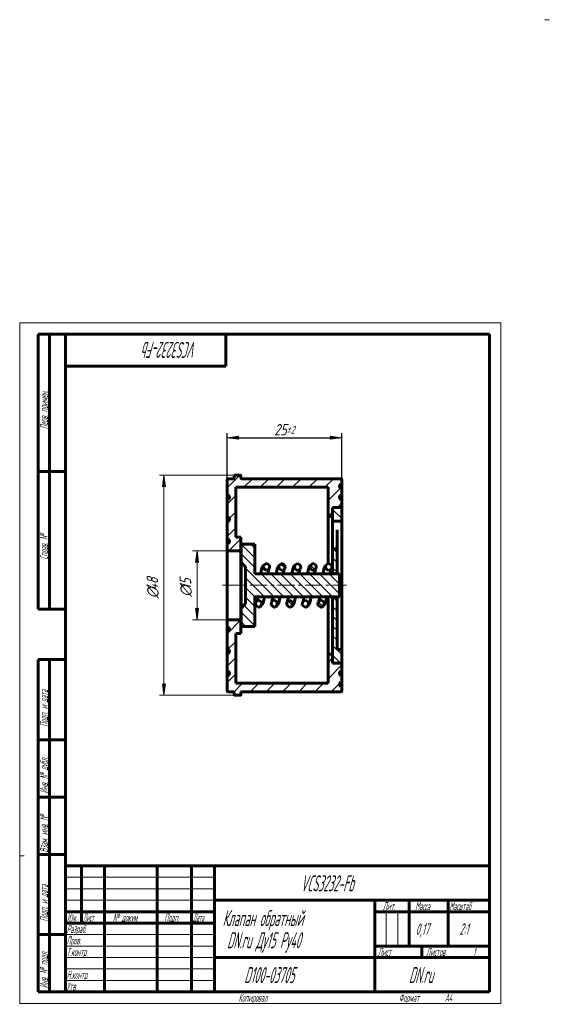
# Model space of a CAD drawing. Header units: millimetres. Extents: x 0 to 231, y 0 to 429.
import ezdxf

# ---------------------------------------------------------------- set-up
doc = ezdxf.new("R2010")
doc.units = ezdxf.units.MM
for name, pattern in [('K5LT_AXLED', [12, 7.5, -1.5, 1.5, -1.5]), ('K5LT_BASIC', [0]), ('K5LT_THIN', [0])]:
    doc.linetypes.add(name, pattern=pattern)
doc.layers.add('Системный слой', color=7, linetype='Continuous')
doc.layers.add('Системный слой (1)', color=7, linetype='Continuous', true_color=0x6c6c6c)
doc.styles.add('KDIMTEXTSTYLE', font='GOST_AU.SHX', dxfattribs={"width": 0.96, "oblique": 15, "height": 5})
doc.styles.add('KTEXTSTYLE', font='GOST_AU.SHX', dxfattribs={"width": 0.56, "height": 5})
doc.dimstyles.new('KDIMSTYLE (2.00)', dxfattribs={"dimtxt": 5, "dimasz": 1, "dimexe": 2, "dimexo": 0, "dimgap": 1, "dimtad": 1, "dimlfac": 0.5, "dimtxsty": 'KDIMTEXTSTYLE', "dimsah": 1, "dimcen": 0, "dimdle": 1, "dimadec": 0, "dimazin": 0, "dimtfac": 0.667, "dimtmove": 0, "dimatfit": 3, "dimfxl": 1, "dimtvp": 1, "dimtolj": 1, "dimtzin": 0, "dimarcsym": 0})

# ---------------------------------------------------------------- blocks, each defined once
blk = doc.blocks.new('U0')
at = {"layer": 'Системный слой (1)', "color": 143, "linetype": 'K5LT_BASIC', "lineweight": 60, "true_color": 0x33acca}
for p, q in [((123.44, 175.26), (123.33, 173.76)), ((123.33, 173.76), (124.57, 172.91)), ((124.69, 175.91), (123.44, 175.26)), ((124.57, 172.91), (124.69, 172.91)), ((124.76, 175.91), (124.69, 175.91)), ((124.69, 172.91), (125.96, 173.6)), ((126.03, 175.1), (124.76, 175.91)), ((125.96, 173.6), (126.03, 175.1))]:
    blk.add_line(p, q, dxfattribs=at)
blk = doc.blocks.new('U1')
at = {"layer": 'Системный слой (1)', "color": 143, "linetype": 'K5LT_BASIC', "lineweight": 60, "true_color": 0x33acca}
for p, q in [((119.93, 191.06), (121.17, 191.91)), ((120.04, 189.56), (119.93, 191.06)), ((121.29, 188.91), (120.04, 189.56)), ((121.17, 191.91), (121.29, 191.91)), ((121.29, 191.91), (122.56, 191.22)), ((122.63, 189.72), (121.36, 188.91)), ((122.56, 191.22), (122.63, 189.72)), ((121.36, 188.91), (121.29, 188.91))]:
    blk.add_line(p, q, dxfattribs=at)
blk = doc.blocks.new('U2')
at = {"layer": 'Системный слой (1)', "color": 143, "linetype": 'K5LT_BASIC', "lineweight": 60, "true_color": 0x33acca}
for p, q in [((103.04, 175.26), (102.93, 173.76)), ((102.93, 173.76), (104.17, 172.91)), ((104.29, 175.91), (103.04, 175.26)), ((104.17, 172.91), (104.29, 172.91)), ((104.36, 175.91), (104.29, 175.91)), ((104.29, 172.91), (105.56, 173.6)), ((105.63, 175.1), (104.36, 175.91)), ((105.56, 173.6), (105.63, 175.1))]:
    blk.add_line(p, q, dxfattribs=at)
blk = doc.blocks.new('U3')
at = {"layer": 'Системный слой (1)', "color": 143, "linetype": 'K5LT_BASIC', "lineweight": 60, "true_color": 0x33acca}
for p, q in [((109.84, 175.26), (109.73, 173.76)), ((109.73, 173.76), (110.97, 172.91)), ((111.09, 175.91), (109.84, 175.26)), ((110.97, 172.91), (111.09, 172.91)), ((111.16, 175.91), (111.09, 175.91)), ((111.09, 172.91), (112.36, 173.6)), ((112.43, 175.1), (111.16, 175.91)), ((112.36, 173.6), (112.43, 175.1))]:
    blk.add_line(p, q, dxfattribs=at)
blk = doc.blocks.new('U4')
at = {"layer": 'Системный слой (1)', "color": 143, "linetype": 'K5LT_BASIC', "lineweight": 60, "true_color": 0x33acca}
for p, q in [((106.33, 191.06), (107.57, 191.91)), ((106.44, 189.56), (106.33, 191.06)), ((107.69, 188.91), (106.44, 189.56)), ((107.57, 191.91), (107.69, 191.91)), ((107.69, 191.91), (108.96, 191.22)), ((109.03, 189.72), (107.76, 188.91)), ((108.96, 191.22), (109.03, 189.72)), ((107.76, 188.91), (107.69, 188.91))]:
    blk.add_line(p, q, dxfattribs=at)
blk = doc.blocks.new('U5')
at = {"layer": 'Системный слой (1)', "color": 143, "linetype": 'K5LT_BASIC', "lineweight": 60, "true_color": 0x33acca}
for p, q in [((130.24, 175.26), (130.13, 173.76)), ((130.13, 173.76), (131.37, 172.91)), ((131.49, 175.91), (130.24, 175.26)), ((131.37, 172.91), (131.49, 172.91)), ((131.56, 175.91), (131.49, 175.91)), ((131.49, 172.91), (132.76, 173.6)), ((132.83, 175.1), (131.56, 175.91)), ((132.76, 173.6), (132.83, 175.1))]:
    blk.add_line(p, q, dxfattribs=at)
blk = doc.blocks.new('U6')
at = {"layer": 'Системный слой (1)', "color": 143, "linetype": 'K5LT_BASIC', "lineweight": 60, "true_color": 0x33acca}
for p, q in [((113.13, 191.06), (114.37, 191.91)), ((113.24, 189.56), (113.13, 191.06)), ((114.49, 188.91), (113.24, 189.56)), ((114.37, 191.91), (114.49, 191.91)), ((114.49, 191.91), (115.76, 191.22)), ((115.83, 189.72), (114.56, 188.91)), ((115.76, 191.22), (115.83, 189.72)), ((114.56, 188.91), (114.49, 188.91))]:
    blk.add_line(p, q, dxfattribs=at)
blk = doc.blocks.new('U7')
at = {"layer": 'Системный слой (1)', "color": 143, "linetype": 'K5LT_BASIC', "lineweight": 60, "true_color": 0x33acca}
for p, q in [((133.53, 191.06), (134.77, 191.91)), ((133.64, 189.56), (133.53, 191.06)), ((134.89, 188.91), (133.64, 189.56)), ((134.77, 191.91), (134.89, 191.91)), ((134.89, 191.91), (136.16, 191.22)), ((136.23, 189.72), (134.96, 188.91)), ((136.16, 191.22), (136.23, 189.72)), ((134.96, 188.91), (134.89, 188.91))]:
    blk.add_line(p, q, dxfattribs=at)
blk = doc.blocks.new('U8')
at = {"layer": 'Системный слой (1)', "color": 143, "linetype": 'K5LT_BASIC', "lineweight": 60, "true_color": 0x33acca}
for p, q in [((126.73, 191.06), (127.97, 191.91)), ((126.84, 189.56), (126.73, 191.06)), ((128.09, 188.91), (126.84, 189.56)), ((127.97, 191.91), (128.09, 191.91)), ((128.09, 191.91), (129.36, 191.22)), ((129.43, 189.72), (128.16, 188.91)), ((129.36, 191.22), (129.43, 189.72)), ((128.16, 188.91), (128.09, 188.91))]:
    blk.add_line(p, q, dxfattribs=at)
blk = doc.blocks.new('U9')
at = {"layer": 'Системный слой (1)', "color": 143, "linetype": 'K5LT_BASIC', "lineweight": 60, "true_color": 0x33acca}
for p, q in [((116.64, 175.26), (116.53, 173.76)), ((116.53, 173.76), (117.77, 172.91)), ((117.89, 175.91), (116.64, 175.26)), ((117.77, 172.91), (117.89, 172.91)), ((117.96, 175.91), (117.89, 175.91)), ((117.89, 172.91), (119.16, 173.6)), ((119.23, 175.1), (117.96, 175.91)), ((119.16, 173.6), (119.23, 175.1))]:
    blk.add_line(p, q, dxfattribs=at)
blk = doc.blocks.new('U10')
at = {"layer": 'Системный слой (1)', "color": 143, "linetype": 'K5LT_BASIC', "lineweight": 60, "true_color": 0x33acca}
for p, q in [((136.57, 187.41), (136.57, 212.41)), ((136.57, 152.41), (136.57, 177.41))]:
    blk.add_line(p, q, dxfattribs=at)
blk = doc.blocks.new('U11')
at = {"layer": 'Системный слой (1)', "color": 143, "linetype": 'K5LT_BASIC', "lineweight": 60, "true_color": 0x33acca}
for p, q in [((140.57, 216.39), (140.57, 216.41)), ((140.57, 148.41), (140.57, 148.43))]:
    blk.add_line(p, q, dxfattribs=at)
blk = doc.blocks.new('U12')
at = {"layer": 'Системный слой (1)', "color": 143, "linetype": 'K5LT_BASIC', "lineweight": 60, "true_color": 0x33acca}
for p, q in [((134.57, 191.88), (134.57, 212.41)), ((134.57, 152.41), (134.57, 177.41))]:
    blk.add_line(p, q, dxfattribs=at)
blk = doc.blocks.new('U13')
at = {"layer": 'Системный слой (1)', "color": 143, "linetype": 'K5LT_BASIC', "lineweight": 60, "true_color": 0x33acca}
for p, q in [((138.57, 187.41), (138.57, 187.61)), ((138.57, 177.21), (138.57, 177.41))]:
    blk.add_line(p, q, dxfattribs=at)
blk = doc.blocks.new('U14')
at = {"layer": 'Системный слой (1)', "color": 143, "linetype": 'K5LT_BASIC', "lineweight": 60, "true_color": 0x33acca}
for p, q in [((136.59, 187.41), (136.59, 187.61)), ((136.59, 177.21), (136.59, 177.41))]:
    blk.add_line(p, q, dxfattribs=at)
blk = doc.blocks.new('U15')
at = {"layer": 'Системный слой (1)', "color": 143, "linetype": 'K5LT_BASIC', "lineweight": 60, "true_color": 0x33acca}
for p, q in [((122.26, 189.26), (122.14, 188.82)), ((121.99, 188.19), (121.84, 187.41)), ((122.14, 188.82), (121.99, 188.19)), ((120.38, 177.41), (119.98, 175.4)), ((117.92, 172.91), (117.89, 172.91)), ((117.95, 172.91), (117.92, 172.91)), ((117.96, 172.91), (117.95, 172.91)), ((117.97, 172.91), (117.96, 172.91)), ((117.96, 172.91), (117.96, 172.91)), ((118.03, 172.92), (117.97, 172.91)), ((118.1, 172.92), (118.03, 172.92)), ((118.13, 172.93), (118.1, 172.92)), ((118.15, 172.93), (118.13, 172.93)), ((118.16, 172.93), (118.15, 172.93)), ((118.15, 172.93), (118.15, 172.93)), ((118.22, 172.94), (118.16, 172.93)), ((118.29, 172.96), (118.22, 172.94)), ((118.32, 172.97), (118.29, 172.96)), ((118.34, 172.97), (118.32, 172.97)), ((118.35, 172.98), (118.34, 172.97)), ((118.34, 172.97), (118.34, 172.97)), ((118.71, 173.13), (118.35, 172.98)), ((118.89, 173.24), (118.71, 173.13)), ((119.49, 173.96), (118.89, 173.24)), ((119.98, 175.4), (119.49, 173.96))]:
    blk.add_line(p, q, dxfattribs=at)
blk = doc.blocks.new('U16')
at = {"layer": 'Системный слой (1)', "color": 143, "linetype": 'K5LT_BASIC', "lineweight": 60, "true_color": 0x33acca}
for p, q in [((129.06, 189.26), (128.94, 188.82)), ((128.79, 188.19), (128.64, 187.41)), ((128.94, 188.82), (128.79, 188.19)), ((127.18, 177.41), (126.78, 175.4)), ((124.72, 172.91), (124.69, 172.91)), ((124.75, 172.91), (124.72, 172.91)), ((124.76, 172.91), (124.75, 172.91)), ((124.77, 172.91), (124.76, 172.91)), ((124.76, 172.91), (124.76, 172.91)), ((124.83, 172.92), (124.77, 172.91)), ((124.9, 172.92), (124.83, 172.92)), ((124.93, 172.93), (124.9, 172.92)), ((124.95, 172.93), (124.93, 172.93)), ((124.96, 172.93), (124.95, 172.93)), ((124.95, 172.93), (124.95, 172.93)), ((125.02, 172.94), (124.96, 172.93)), ((125.09, 172.96), (125.02, 172.94)), ((125.12, 172.97), (125.09, 172.96)), ((125.14, 172.97), (125.12, 172.97)), ((125.15, 172.98), (125.14, 172.97)), ((125.14, 172.97), (125.14, 172.97)), ((125.51, 173.13), (125.15, 172.98)), ((125.69, 173.24), (125.51, 173.13)), ((126.29, 173.96), (125.69, 173.24)), ((126.78, 175.4), (126.29, 173.96))]:
    blk.add_line(p, q, dxfattribs=at)
blk = doc.blocks.new('U17')
at = {"layer": 'Системный слой (1)', "color": 143, "linetype": 'K5LT_BASIC', "lineweight": 60, "true_color": 0x33acca}
for p, q in [((112, 187.41), (112.4, 189.42)), ((112.4, 189.42), (112.89, 190.86)), ((112.89, 190.86), (114.49, 191.91)), ((110.24, 176), (110.39, 176.63)), ((110.39, 176.63), (110.54, 177.41)), ((110.11, 175.56), (110.24, 176))]:
    blk.add_line(p, q, dxfattribs=at)
blk = doc.blocks.new('U18')
at = {"layer": 'Системный слой (1)', "color": 143, "linetype": 'K5LT_BASIC', "lineweight": 60, "true_color": 0x33acca}
for p, q in [((108.66, 189.26), (108.54, 188.82)), ((108.39, 188.19), (108.24, 187.41)), ((108.54, 188.82), (108.39, 188.19)), ((106.78, 177.41), (106.38, 175.4)), ((104.32, 172.91), (104.29, 172.91)), ((104.35, 172.91), (104.32, 172.91)), ((104.36, 172.91), (104.35, 172.91)), ((104.37, 172.91), (104.36, 172.91)), ((104.36, 172.91), (104.36, 172.91)), ((104.43, 172.92), (104.37, 172.91)), ((104.5, 172.92), (104.43, 172.92)), ((104.53, 172.93), (104.5, 172.92)), ((104.55, 172.93), (104.53, 172.93)), ((104.56, 172.93), (104.55, 172.93)), ((104.55, 172.93), (104.55, 172.93)), ((104.62, 172.94), (104.56, 172.93)), ((104.69, 172.96), (104.62, 172.94)), ((104.72, 172.97), (104.69, 172.96)), ((104.74, 172.97), (104.72, 172.97)), ((104.75, 172.98), (104.74, 172.97)), ((104.74, 172.97), (104.74, 172.97)), ((105.11, 173.13), (104.75, 172.98)), ((105.29, 173.24), (105.11, 173.13)), ((105.89, 173.96), (105.29, 173.24)), ((106.38, 175.4), (105.89, 173.96))]:
    blk.add_line(p, q, dxfattribs=at)
blk = doc.blocks.new('U19')
at = {"layer": 'Системный слой (1)', "color": 143, "linetype": 'K5LT_BASIC', "lineweight": 60, "true_color": 0x33acca}
for p, q in [((132.4, 187.41), (132.8, 189.42)), ((132.8, 189.42), (133.29, 190.86)), ((133.29, 190.86), (134.56, 191.88)), ((134.56, 191.88), (134.89, 191.91)), ((130.64, 176), (130.79, 176.63)), ((130.79, 176.63), (130.94, 177.41)), ((130.51, 175.56), (130.64, 176))]:
    blk.add_line(p, q, dxfattribs=at)
blk = doc.blocks.new('U20')
at = {"layer": 'Системный слой (1)', "color": 143, "linetype": 'K5LT_BASIC', "lineweight": 60, "true_color": 0x33acca}
for p, q in [((125.6, 187.41), (126, 189.42)), ((126, 189.42), (126.49, 190.86)), ((126.49, 190.86), (128.09, 191.91)), ((123.84, 176), (123.99, 176.63)), ((123.99, 176.63), (124.14, 177.41)), ((123.71, 175.56), (123.84, 176))]:
    blk.add_line(p, q, dxfattribs=at)
blk = doc.blocks.new('U21')
at = {"layer": 'Системный слой (1)', "color": 143, "linetype": 'K5LT_BASIC', "lineweight": 60, "true_color": 0x33acca}
for p, q in [((115.46, 189.26), (115.34, 188.82)), ((115.19, 188.19), (115.04, 187.41)), ((115.34, 188.82), (115.19, 188.19)), ((113.58, 177.41), (113.18, 175.4)), ((111.12, 172.91), (111.09, 172.91)), ((111.15, 172.91), (111.12, 172.91)), ((111.16, 172.91), (111.15, 172.91)), ((111.17, 172.91), (111.16, 172.91)), ((111.16, 172.91), (111.16, 172.91)), ((111.23, 172.92), (111.17, 172.91)), ((111.3, 172.92), (111.23, 172.92)), ((111.33, 172.93), (111.3, 172.92)), ((111.35, 172.93), (111.33, 172.93)), ((111.36, 172.93), (111.35, 172.93)), ((111.35, 172.93), (111.35, 172.93)), ((111.42, 172.94), (111.36, 172.93)), ((111.49, 172.96), (111.42, 172.94)), ((111.52, 172.97), (111.49, 172.96)), ((111.54, 172.97), (111.52, 172.97)), ((111.55, 172.98), (111.54, 172.97)), ((111.54, 172.97), (111.54, 172.97)), ((111.91, 173.13), (111.55, 172.98)), ((112.09, 173.24), (111.91, 173.13)), ((112.69, 173.96), (112.09, 173.24)), ((113.18, 175.4), (112.69, 173.96))]:
    blk.add_line(p, q, dxfattribs=at)
blk = doc.blocks.new('U22')
at = {"layer": 'Системный слой (1)', "color": 143, "linetype": 'K5LT_BASIC', "lineweight": 60, "true_color": 0x33acca}
for p, q in [((118.8, 187.41), (119.2, 189.42)), ((119.2, 189.42), (119.69, 190.86)), ((119.69, 190.86), (121.29, 191.91)), ((117.04, 176), (117.19, 176.63)), ((117.19, 176.63), (117.34, 177.41)), ((116.91, 175.56), (117.04, 176))]:
    blk.add_line(p, q, dxfattribs=at)
blk = doc.blocks.new('U23')
at = {"layer": 'Системный слой (1)', "color": 143, "linetype": 'K5LT_BASIC', "lineweight": 60, "true_color": 0x33acca}
for p, q in [((105.2, 187.41), (105.6, 189.42)), ((105.6, 189.42), (106.09, 190.86)), ((106.09, 190.86), (107.69, 191.91)), ((103.44, 176), (103.59, 176.63)), ((103.59, 176.63), (103.74, 177.41)), ((103.31, 175.56), (103.44, 176))]:
    blk.add_line(p, q, dxfattribs=at)
blk = doc.blocks.new('U24')
at = {"layer": 'Системный слой (1)', "color": 143, "linetype": 'K5LT_BASIC', "lineweight": 60, "true_color": 0x33acca}
for p, q in [((135.86, 189.26), (135.74, 188.82)), ((135.59, 188.19), (135.44, 187.41)), ((135.74, 188.82), (135.59, 188.19)), ((133.98, 177.41), (133.58, 175.4)), ((131.52, 172.91), (131.49, 172.91)), ((131.55, 172.91), (131.52, 172.91)), ((131.56, 172.91), (131.55, 172.91)), ((131.57, 172.91), (131.56, 172.91)), ((131.56, 172.91), (131.56, 172.91)), ((131.63, 172.92), (131.57, 172.91)), ((131.7, 172.92), (131.63, 172.92)), ((131.73, 172.93), (131.7, 172.92)), ((131.75, 172.93), (131.73, 172.93)), ((131.76, 172.93), (131.75, 172.93)), ((131.75, 172.93), (131.75, 172.93)), ((131.82, 172.94), (131.76, 172.93)), ((131.89, 172.96), (131.82, 172.94)), ((131.92, 172.97), (131.89, 172.96)), ((131.94, 172.97), (131.92, 172.97)), ((131.95, 172.98), (131.94, 172.97)), ((131.94, 172.97), (131.94, 172.97)), ((132.31, 173.13), (131.95, 172.98)), ((132.49, 173.24), (132.31, 173.13)), ((133.09, 173.96), (132.49, 173.24)), ((133.58, 175.4), (133.09, 173.96))]:
    blk.add_line(p, q, dxfattribs=at)
blk = doc.blocks.new('U25')
at = {"layer": 'Системный слой (1)', "color": 143, "linetype": 'K5LT_BASIC', "lineweight": 60, "true_color": 0x33acca}
for p, q in [((90.57, 200.61), (90.57, 202.61)), ((90.57, 162.21), (90.57, 164.21))]:
    blk.add_line(p, q, dxfattribs=at)
blk = doc.blocks.new('U26')
at = {"layer": 'Системный слой (1)', "color": 143, "linetype": 'K5LT_BASIC', "lineweight": 60, "true_color": 0x33acca}
for p, q in [((140.57, 224.61), (140.57, 226.61)), ((140.57, 138.21), (140.57, 140.21))]:
    blk.add_line(p, q, dxfattribs=at)
blk = doc.blocks.new('U27')
at = {"layer": 'Системный слой (1)', "color": 143, "linetype": 'K5LT_BASIC', "lineweight": 60, "true_color": 0x33acca}
for p, q in [((140.57, 219.81), (140.57, 221.81)), ((140.57, 143.01), (140.57, 145.01))]:
    blk.add_line(p, q, dxfattribs=at)
blk = doc.blocks.new('U28')
at = {"layer": 'Системный слой (1)', "color": 143, "linetype": 'K5LT_BASIC', "lineweight": 60, "true_color": 0x33acca}
for p, q in [((90.57, 219.81), (90.57, 221.81)), ((90.57, 143.01), (90.57, 145.01))]:
    blk.add_line(p, q, dxfattribs=at)
blk = doc.blocks.new('U29')
at = {"layer": 'Системный слой (1)', "color": 143, "linetype": 'K5LT_BASIC', "lineweight": 60, "true_color": 0x33acca}
for p, q in [((90.57, 210.21), (90.57, 212.21)), ((90.57, 152.61), (90.57, 154.61))]:
    blk.add_line(p, q, dxfattribs=at)
blk = doc.blocks.new('KDIMARROW_01')
at = {"layer": 'Системный слой'}
blk.add_hatch(color=0, dxfattribs=at).paths.add_polyline_path([(0, 0), (-5, 0.66), (-4.5, 0), (-5, -0.66)])
at = {"layer": 'Системный слой', "color": 0, "linetype": 'K5LT_THIN', "lineweight": 18}
for p, q in [((-4.5, 0), (-5, 0.66)), ((-5, 0.66), (0, 0)), ((0, 0), (-5, -0.66)), ((-5, -0.66), (-4.5, 0))]:
    blk.add_line(p, q, dxfattribs=at)
at = {"layer": 'Системный слой (1)', "color": 0, "linetype": 'K5LT_THIN', "lineweight": 18}
blk.add_line((90.57, 182.41), (88.57, 182.41), dxfattribs=at)
blk = doc.blocks.new('D0')
at = {"layer": 'Defpoints', "color": 0}
for p in [(140.57, 246.79), (140.57, 210.39), (90.57, 197.41)]:
    blk.add_point(p, dxfattribs=at)
at = {"layer": 'Системный слой (1)', "color": 0, "lineweight": -2}
for p, q in [((90.57, 197.41), (90.57, 248.79)), ((91.57, 246.79), (139.57, 246.79)), ((140.57, 210.39), (140.57, 248.79))]:
    blk.add_line(p, q, dxfattribs=at)
blk.add_blockref('KDIMARROW_01', (140.57, 246.79), dxfattribs=at)
at = {"layer": 'Системный слой (1)', "color": 0, "lineweight": -2, "rotation": 180}
blk.add_blockref('KDIMARROW_01', (90.57, 246.79), dxfattribs=at)
at = {"layer": 'Системный слой (1)', "color": 7, "insert": (115.57, 250.29), "char_height": 5, "attachment_point": 5, "style": 'KDIMTEXTSTYLE'}
blk.add_mtext('\\A1;\\H5.0;\\W0.960;\\Q15;25{\\H3.335000;%%p2}', dxfattribs=at)
blk = doc.blocks.new('D1')
at = {"layer": 'Системный слой (1)'}
for points in [[(63.62, 225.41), (62.97, 230.41), (62.31, 225.41), (62.97, 225.91)], [(62.97, 134.41), (63.62, 139.41), (62.97, 138.91), (62.31, 139.41)]]:
    blk.add_hatch(color=7, dxfattribs=at).paths.add_polyline_path(points)
at = {"layer": 'Системный слой (1)', "color": 7, "linetype": 'K5LT_THIN', "lineweight": 18, "true_color": 0xffffff}
for p, q in [((95.07, 230.41), (60.97, 230.41)), ((62.31, 225.41), (62.97, 230.41)), ((62.97, 230.41), (63.62, 225.41)), ((62.97, 225.91), (62.31, 225.41)), ((63.62, 225.41), (62.97, 225.91)), ((62.97, 134.41), (62.31, 139.41)), ((62.31, 139.41), (62.97, 138.91)), ((62.97, 138.91), (63.62, 139.41)), ((63.62, 139.41), (62.97, 134.41)), ((95.07, 134.41), (60.97, 134.41))]:
    blk.add_line(p, q, dxfattribs=at)
blk.add_wipeout([(61.97, 176.74), (54.58, 176.74), (54.58, 187.63), (61.97, 187.63)]).dxf.layer = 'Системный слой (1)'
blk.add_line((62.97, 230.41), (62.97, 134.41), dxfattribs=at)
at = {"layer": 'Системный слой (1)', "color": 7, "char_height": 5, "attachment_point": 1, "rotation": 90, "style": 'KTEXTSTYLE'}
for s, insert in [('\\H5.0;\\W1.000;\\Q15;\\Q15;\\W0.960;48', (55.38, 180.04)), ('\\H5.0;\\W1.000;\\Q15;\\Q15;\\W0.960;∅', (55.38, 176.74))]:
    blk.add_mtext(s, dxfattribs=dict(at, insert=insert))
blk = doc.blocks.new('D2')
at = {"layer": 'Системный слой (1)'}
for points in [[(78.09, 192.41), (77.43, 197.41), (76.77, 192.41), (77.43, 192.91)], [(77.43, 167.41), (78.09, 172.41), (77.43, 171.91), (76.77, 172.41)]]:
    blk.add_hatch(color=7, dxfattribs=at).paths.add_polyline_path(points)
at = {"layer": 'Системный слой (1)', "color": 7, "linetype": 'K5LT_THIN', "lineweight": 18, "true_color": 0xffffff}
for p, q in [((90.57, 197.41), (75.43, 197.41)), ((76.77, 192.41), (77.43, 197.41)), ((77.43, 197.41), (78.09, 192.41)), ((77.43, 192.91), (76.77, 192.41)), ((78.09, 192.41), (77.43, 192.91)), ((77.43, 167.41), (76.77, 172.41)), ((76.77, 172.41), (77.43, 171.91)), ((77.43, 171.91), (78.09, 172.41)), ((78.09, 172.41), (77.43, 167.41)), ((90.57, 167.41), (75.43, 167.41))]:
    blk.add_line(p, q, dxfattribs=at)
blk.add_wipeout([(76.43, 177.4), (69.05, 177.4), (69.05, 187.02), (76.43, 187.02)]).dxf.layer = 'Системный слой (1)'
blk.add_line((77.43, 197.41), (77.43, 167.41), dxfattribs=at)
at = {"layer": 'Системный слой (1)', "color": 7, "char_height": 5, "attachment_point": 1, "rotation": 90, "style": 'KTEXTSTYLE'}
for s, insert in [('\\H5.0;\\W1.000;\\Q15;\\Q15;\\W0.960;15', (69.84, 180.71)), ('\\H5.0;\\W1.000;\\Q15;\\Q15;\\W0.960;∅', (69.84, 177.4))]:
    blk.add_mtext(s, dxfattribs=dict(at, insert=insert))
blk = doc.blocks.new('U30')
at = {"color": 7, "linetype": 'K5LT_THIN', "lineweight": 18, "true_color": 0xffffff}
for p, q in [((0, 0), (0, 297)), ((0, 297), (210, 297)), ((210, 297), (210, 0)), ((20, 55), (85, 55)), ((20, 50), (85, 50)), ((20, 45), (85, 45)), ((159.96, 25), (159.96, 40)), ((164.98, 25), (164.98, 40)), ((20, 30), (85, 30)), ((20, 25), (85, 25)), ((20, 20), (85, 20)), ((20, 15), (85, 15)), ((20, 10), (85, 10)), ((210, 0), (0, 0))]:
    blk.add_line(p, q, dxfattribs=at)
at = {"color": 143, "linetype": 'K5LT_BASIC', "lineweight": 60, "true_color": 0x33acca}
for p, q in [((8, 172), (8, 292)), ((20, 292), (8, 292)), ((13, 172), (13, 292)), ((20, 5), (20, 292)), ((20, 292), (205, 292)), ((90, 292), (90, 278)), ((205, 292), (205, 5)), ((90, 278), (20, 278)), ((20, 232), (8, 232)), ((20, 172), (8, 172)), ((8, 5), (8, 150)), ((20, 150), (8, 150)), ((13, 5), (13, 150)), ((20, 115), (8, 115)), ((20, 90), (8, 90)), ((20, 65), (8, 65)), ((20, 60), (205, 60)), ((20, 5), (20, 60)), ((27, 35), (27, 60)), ((37, 5), (37, 60)), ((60, 5), (60, 60)), ((75, 5), (75, 60)), ((85, 5), (85, 60)), ((85, 45), (205, 45)), ((155, 5), (155, 45)), ((170, 25), (170, 45)), ((187, 25), (187, 45)), ((20, 40), (85, 40)), ((155, 40), (170, 40)), ((170, 40), (205, 40)), ((20, 35), (85, 35)), ((20, 30), (8, 30)), ((155, 25), (205, 25)), ((175.57, 20), (175.57, 25)), ((85, 20), (155, 20)), ((155, 20), (205, 20)), ((20, 5), (8, 5)), ((205, 5), (20, 5))]:
    blk.add_line(p, q, dxfattribs=at)
at = {"color": 7, "attachment_point": 1, "style": 'KTEXTSTYLE'}
for s, insert, char_height, rotation in [('\\H5.0;\\W1.000;\\Q15;\\Q15;\\W0.560;\\H7.00;VCS3232-Fb', (77.39, 281.64), 7, 180), ('\\H5.0;\\W1.000;\\Q15;\\Q15;\\W0.560;\\H3.50;Перв. примен.', (8.82, 250.52), 3.5, 90), ('\\H5.0;\\W1.000;\\Q15;\\Q15;\\W0.560;\\H3.50;Справ. №', (8.82, 193.63), 3.5, 90), ('\\H5.0;\\W1.000;\\Q15;\\Q15;\\W0.560;\\H3.50;Подп. и дата', (8.82, 120.66), 3.5, 90), ('\\H5.0;\\W1.000;\\Q15;\\Q15;\\W0.560;\\H3.50;Инв. № дубл.', (8.82, 91.57), 3.5, 90), ('\\H5.0;\\W1.000;\\Q15;\\Q15;\\W0.560;\\H3.50;Взам. инв. №', (8.82, 65.8), 3.5, 90), ('\\H5.0;\\W1.000;\\Q15;\\Q15;\\W0.560;\\H3.50;Подп. и дата', (8.82, 35.66), 3.5, 90), ('\\H5.0;\\W1.000;\\Q15;\\Q15;\\W0.560;\\H3.50;Инв. № подл.', (8.82, 6.57), 3.5, 90)]:
    blk.add_mtext(s, dxfattribs=dict(at, insert=insert, char_height=char_height, rotation=rotation))
for s, insert, char_height in [('\\H5.0;\\W1.000;\\Q15;\\Q15;\\W0.560;\\H7.00;VCS3232-Fb', (122.61, 55.86), 7), ('\\H5.0;\\W1.000;\\Q15;\\Q15;\\W0.560;\\H3.50;Лит.', (158.47, 44.18), 3.5), ('\\H5.0;\\W1.000;\\Q15;\\Q15;\\W0.560;\\H3.50;Масса', (172.58, 44.18), 3.5), ('\\H5.0;\\W1.000;\\Q15;\\Q15;\\W0.540;\\H3.50;Масштаб', (187.52, 44.18), 3.5), ('\\H5.0;\\W1.000;\\Q15;\\Q15;\\W0.458;\\H3.50;Изм.', (20.62, 39.18), 3.5), ('\\H5.0;\\W1.000;\\Q15;\\Q15;\\W0.467;\\H3.50;Лист', (27.61, 39.18), 3.5), ('\\H5.0;\\W1.000;\\Q15;\\Q15;\\W0.560;\\H3.50;№ докум.', (40.63, 39.18), 3.5), ('\\H5.0;\\W1.000;\\Q15;\\Q15;\\W0.560;\\H3.50;Подп.', (63.1, 39.18), 3.5), ('\\H5.0;\\W1.000;\\Q15;\\Q15;\\W0.467;\\H3.50;Дата', (75.61, 39.18), 3.5), ('\\H5.0;\\W1.000;\\Q15;\\Q15;\\W0.560;\\H7.00;Клапан обратный', (88.54, 40.69), 7), ('\\H5.0;\\W1.000;\\Q15;\\Q15;\\W0.560;\\H3.50;Разраб.', (20.5, 34.18), 3.5), ('\\H5.0;\\W1.000;\\Q15;\\Q15;\\W0.560;0,17', (172.83, 34.9), 5), ('\\H5.0;\\W1.000;\\Q15;\\Q15;\\W0.560;{\\c16737820;2:1}', (191.92, 34.9), 5), ('\\H5.0;\\W1.000;\\Q15;\\Q15;\\W0.560;\\H7.00;DN.ru Ду15 Ру40', (90.48, 31.02), 7), ('\\H5.0;\\W1.000;\\Q15;\\Q15;\\W0.560;\\H3.50;Пров.', (20.5, 29.18), 3.5), ('\\H5.0;\\W1.000;\\Q15;\\Q15;\\W0.560;\\H3.50;Т.контр.', (20.5, 24.18), 3.5), ('\\H5.0;\\W1.000;\\Q15;\\Q15;\\W0.560;\\H3.50;Лист', (156.32, 24.18), 3.5), ('\\H5.0;\\W1.000;\\Q15;\\Q15;\\W0.560;\\H3.50;Листов', (177.36, 24.18), 3.5), ('\\H5.0;\\W1.000;\\Q15;\\Q15;\\W0.560;\\H3.50;1', (197.91, 24.18), 3.5), ('\\H5.0;\\W1.000;\\Q15;\\Q15;\\W0.560;\\H3.50;Н.контр.', (20.5, 14.18), 3.5), ('\\H5.0;\\W1.000;\\Q15;\\Q15;\\W0.560;\\H7.00;{\\c16737820;D100-03705}', (97.98, 15.86), 7), ('\\H5.0;\\W1.000;\\Q15;\\Q15;\\W0.560;\\H7.00;DN.ru', (169.84, 15.86), 7), ('\\H5.0;\\W1.000;\\Q15;\\Q15;\\W0.560;\\H3.50;Утв.', (20.5, 9.18), 3.5), ('\\H5.0;\\W1.000;\\Q15;\\Q15;\\W0.560;\\H3.50;Копировал', (95.5, 4.18), 3.5), ('\\H5.0;\\W1.000;\\Q15;\\Q15;\\W0.560;\\H3.50;Формат', (165.5, 4.18), 3.5), ('\\H5.0;\\W1.000;\\Q15;\\Q15;\\W0.560;\\H3.50;A4', (185.5, 4.18), 3.5)]:
    blk.add_mtext(s, dxfattribs=dict(at, insert=insert, char_height=char_height))

msp = doc.modelspace()

# ---------------------------------------------------------------- hatches: boundary and pattern name
at = {"layer": 'Системный слой (1)'}
h = msp.add_hatch(dxfattribs=at)
h.set_pattern_fill('', angle=45, style=0, pattern_type=0)
h.set_pattern_definition([(45, (0, 0), (-3.53553, 3.53553), [])])
h.paths.add_polyline_path([(140.169, 228.91), (96.969, 228.91), (96.686, 229.027), (96.569, 229.31), (96.569, 230.01), (96.452, 230.292), (96.169, 230.41), (93.969, 230.41), (93.686, 230.292), (93.569, 230.01), (93.569, 229.31), (93.452, 229.027), (93.169, 228.91), (90.969, 228.91), (90.686, 228.792), (90.569, 228.51), (90.569, 221.81), (91.276, 221.517), (91.569, 220.81), (91.276, 220.103), (90.569, 219.81), (90.569, 212.21), (91.276, 211.917), (91.569, 211.21), (91.276, 210.503), (90.569, 210.21), (90.569, 202.61), (91.276, 202.317), (91.569, 201.61), (91.276, 200.903), (90.569, 200.61), (90.569, 197.41), (96.569, 197.41), (96.569, 203.41), (94.319, 203.41), (94.319, 225.16), (134.569, 225.16), (134.569, 212.41), (136.569, 212.41), (136.569, 216.41), (140.569, 216.41), (140.569, 219.81), (139.862, 220.103), (139.569, 220.81), (139.862, 221.517), (140.569, 221.81), (140.569, 224.61), (139.862, 224.903), (139.569, 225.61), (139.862, 226.317), (140.569, 226.61), (140.569, 228.51), (140.452, 228.792)])
h.paths.add_polyline_path([(96.969, 135.91), (140.169, 135.91), (140.452, 136.027), (140.569, 136.31), (140.569, 138.21), (139.862, 138.503), (139.569, 139.21), (139.862, 139.917), (140.569, 140.21), (140.569, 143.01), (139.862, 143.303), (139.569, 144.01), (139.862, 144.717), (140.569, 145.01), (140.569, 148.41), (136.569, 148.41), (136.569, 152.41), (134.569, 152.41), (134.569, 139.66), (94.319, 139.66), (94.319, 161.41), (96.569, 161.41), (96.569, 167.41), (90.569, 167.41), (90.569, 164.21), (91.276, 163.917), (91.569, 163.21), (91.276, 162.503), (90.569, 162.21), (90.569, 154.61), (91.276, 154.317), (91.569, 153.61), (91.276, 152.903), (90.569, 152.61), (90.569, 145.01), (91.276, 144.717), (91.569, 144.01), (91.276, 143.303), (90.569, 143.01), (90.569, 136.31), (90.686, 136.027), (90.969, 135.91), (93.169, 135.91), (93.452, 135.792), (93.569, 135.51), (93.569, 134.81), (93.686, 134.527), (93.969, 134.41), (96.169, 134.41), (96.452, 134.527), (96.569, 134.81), (96.569, 135.51), (96.686, 135.792)])
h = msp.add_hatch(dxfattribs=at)
h.set_pattern_fill('', angle=-45, style=0, pattern_type=0)
h.set_pattern_definition([(-45, (0, 0), (2.12132, 2.12132), [])])
h.paths.add_polyline_path([(140.569, 154.43), (138.569, 154.43), (138.569, 177.21), (136.589, 177.21), (136.589, 148.43), (140.569, 148.43)])
h.paths.add_polyline_path([(136.589, 210.39), (140.569, 210.39), (140.569, 216.39), (136.589, 216.39)])
h.paths.add_polyline_path([(136.589, 198.39), (136.589, 187.61), (138.569, 187.61), (138.569, 198.39)])
h.paths.add_polyline_path([(134.889, 191.91), (133.58, 191.161), (133.579, 189.656), (134.889, 188.91), (136.199, 189.656), (136.198, 191.161)])
h.paths.add_polyline_path([(131.489, 172.91), (132.798, 173.658), (132.799, 175.163), (131.489, 175.91), (130.179, 175.163), (130.18, 173.658)])
h.paths.add_polyline_path([(128.089, 191.91), (126.78, 191.161), (126.779, 189.656), (128.089, 188.91), (129.399, 189.656), (129.398, 191.161)])
h.paths.add_polyline_path([(124.689, 172.91), (125.998, 173.658), (125.999, 175.163), (124.689, 175.91), (123.379, 175.163), (123.38, 173.658)])
h.paths.add_polyline_path([(121.289, 191.91), (119.98, 191.161), (119.979, 189.656), (121.289, 188.91), (122.599, 189.656), (122.598, 191.161)])
h.paths.add_polyline_path([(117.889, 172.91), (119.198, 173.658), (119.199, 175.163), (117.889, 175.91), (116.579, 175.163), (116.58, 173.658)])
h.paths.add_polyline_path([(114.489, 191.91), (113.18, 191.161), (113.179, 189.656), (114.489, 188.91), (115.799, 189.656), (115.798, 191.161)])
h.paths.add_polyline_path([(111.089, 172.91), (112.398, 173.658), (112.399, 175.163), (111.089, 175.91), (109.779, 175.163), (109.78, 173.658)])
h.paths.add_polyline_path([(107.689, 191.91), (106.38, 191.161), (106.379, 189.656), (107.689, 188.91), (108.999, 189.656), (108.998, 191.161)])
h.paths.add_polyline_path([(104.289, 172.91), (105.598, 173.658), (105.599, 175.163), (104.289, 175.91), (102.979, 175.163), (102.98, 173.658)])
h.paths.add_polyline_path([(102.589, 187.41), (102.589, 200.41), (96.589, 200.41), (96.589, 192.41), (98.589, 190.41), (98.589, 174.41), (96.589, 172.41), (96.589, 164.41), (102.589, 164.41), (102.589, 177.41), (139.569, 177.41), (139.569, 187.41)])

# ---------------------------------------------------------------- linework, layer by layer
at = {"layer": 'Системный слой (1)', "color": 143, "linetype": 'K5LT_BASIC', "lineweight": 60, "true_color": 0x33acca}
for p, q in [((90.569, 221.81), (90.569, 228.51)), ((90.969, 228.91), (93.169, 228.91)), ((93.569, 229.31), (93.569, 230.01)), ((93.969, 230.41), (96.169, 230.41)), ((96.569, 230.01), (96.569, 229.31)), ((96.969, 228.91), (140.169, 228.91)), ((140.569, 228.51), (140.569, 226.61)), ((134.569, 225.16), (94.319, 225.16)), ((94.319, 225.16), (94.319, 203.41)), ((134.569, 212.41), (134.569, 225.16)), ((140.569, 224.61), (140.569, 221.81)), ((90.569, 212.21), (90.569, 219.81)), ((140.569, 219.81), (140.569, 216.41)), ((136.569, 216.41), (136.569, 212.41)), ((140.569, 216.41), (136.569, 216.41)), ((136.589, 216.39), (140.569, 216.39)), ((136.589, 210.39), (136.589, 216.39)), ((140.569, 216.39), (140.569, 210.39)), ((136.569, 212.41), (134.569, 212.41)), ((90.569, 202.61), (90.569, 210.21)), ((140.569, 210.39), (136.589, 210.39)), ((136.589, 206.641), (136.589, 210.39)), ((136.589, 198.39), (136.589, 206.641)), ((138.569, 198.39), (138.569, 206.641)), ((140.569, 154.43), (140.569, 210.39)), ((94.319, 203.41), (96.569, 203.41)), ((96.569, 203.41), (96.569, 197.41)), ((90.569, 197.41), (90.569, 200.61)), ((96.589, 200.41), (102.589, 200.41)), ((96.589, 192.41), (96.589, 200.41)), ((102.589, 200.41), (102.589, 187.41)), ((136.589, 187.61), (136.589, 198.39)), ((136.589, 198.39), (138.569, 198.39)), ((138.569, 198.39), (138.569, 187.61)), ((96.569, 197.41), (90.569, 197.41)), ((90.569, 167.41), (90.569, 197.41)), ((96.569, 167.41), (96.569, 197.41)), ((98.589, 190.41), (96.589, 192.41)), ((96.589, 172.41), (96.589, 192.41)), ((98.589, 174.41), (98.589, 190.41)), ((102.589, 187.41), (139.569, 187.41)), ((107.689, 188.91), (107.689, 188.91)), ((114.489, 188.91), (114.489, 188.91)), ((121.289, 188.91), (121.289, 188.91)), ((128.089, 188.91), (128.089, 188.91)), ((134.889, 188.91), (134.889, 188.91)), ((138.569, 187.61), (136.589, 187.61)), ((139.569, 187.41), (139.569, 177.41)), ((102.589, 177.41), (139.569, 177.41)), ((102.589, 177.41), (102.589, 164.41)), ((138.569, 177.21), (136.589, 177.21)), ((136.589, 148.43), (136.589, 177.21)), ((138.569, 177.21), (138.569, 154.43)), ((98.589, 174.41), (96.589, 172.41)), ((96.589, 164.41), (96.589, 172.41)), ((90.569, 164.21), (90.569, 167.41)), ((96.569, 167.41), (90.569, 167.41)), ((96.569, 167.41), (96.569, 161.41)), ((96.589, 164.41), (102.589, 164.41)), ((90.569, 154.61), (90.569, 162.21)), ((94.319, 161.41), (96.569, 161.41)), ((94.319, 161.41), (94.319, 139.66)), ((90.569, 145.01), (90.569, 152.61)), ((134.569, 139.66), (134.569, 152.41)), ((136.569, 152.41), (134.569, 152.41)), ((136.569, 152.41), (136.569, 148.41)), ((140.569, 154.43), (138.569, 154.43)), ((140.569, 154.43), (140.569, 148.43)), ((140.569, 148.41), (136.569, 148.41)), ((136.589, 148.43), (140.569, 148.43)), ((140.569, 148.41), (140.569, 145.01)), ((90.569, 136.31), (90.569, 143.01)), ((140.569, 143.01), (140.569, 140.21)), ((134.569, 139.66), (94.319, 139.66)), ((140.569, 138.21), (140.569, 136.31)), ((90.969, 135.91), (93.169, 135.91)), ((93.569, 134.81), (93.569, 135.51)), ((93.969, 134.41), (96.169, 134.41)), ((96.569, 135.51), (96.569, 134.81)), ((96.969, 135.91), (140.169, 135.91))]:
    msp.add_line(p, q, dxfattribs=at)
at = {"layer": 'Системный слой (1)', "color": 30, "linetype": 'K5LT_AXLED', "lineweight": 18, "true_color": 0xff8000}
msp.add_line((88.569, 182.41), (142.569, 182.41), dxfattribs=at)
at = {"layer": 'Системный слой (1)', "color": 143, "linetype": 'K5LT_BASIC', "lineweight": 60, "true_color": 0x33acca}
for centre, radius, start, end in [((90.969, 228.51), 0.4, 90, 180), ((93.169, 229.31), 0.4, 270, 0), ((93.969, 230.01), 0.4, 90, 180), ((96.169, 230.01), 0.4, 0, 90), ((96.969, 229.31), 0.4, 180, 270), ((140.169, 228.51), 0.4, 0, 90), ((140.569, 225.61), 1, 90, 270), ((90.569, 220.81), 1, 270, 90), ((140.569, 220.81), 1, 90, 270), ((90.569, 211.21), 1, 270, 90), ((90.569, 201.61), 1, 270, 90), ((90.569, 163.21), 1, 270, 90), ((90.569, 153.61), 1, 270, 90), ((90.569, 144.01), 1, 270, 90), ((140.569, 144.01), 1, 90, 270), ((140.569, 139.21), 1, 90, 270), ((90.969, 136.31), 0.4, 180, 270), ((93.169, 135.51), 0.4, 0, 90), ((93.969, 134.81), 0.4, 180, 270), ((96.169, 134.81), 0.4, 270, 0), ((96.969, 135.51), 0.4, 90, 180), ((140.169, 136.31), 0.4, 270, 0)]:
    msp.add_arc(centre, radius, start, end, dxfattribs=at)

# ---------------------------------------------------------------- block references
at = {"layer": 'Системный слой (1)'}
for name in ['U26', 'U28', 'U27', 'U11', 'U29', 'U12', 'U10', 'U25', 'U23', 'U18', 'U4', 'U17', 'U21', 'U6', 'U22', 'U15', 'U1', 'U20', 'U16', 'U8', 'U19', 'U24', 'U7', 'U14', 'U13', 'U2', 'U3', 'U9', 'U0', 'U5']:
    msp.add_blockref(name, (0, 0), dxfattribs=at)

# ---------------------------------------------------------------- dimensions: what is measured, and where the dimension line sits
at = {"layer": 'Системный слой (1)', "color": 7}
dim = msp.add_linear_dim(base=(140.569, 246.791), p1=(90.569, 197.41), p2=(140.569, 210.39), dimstyle='KDIMSTYLE (2.00)', override={"dimexo": 0, "dimpost": '\\H5.0;\\W0.960;\\Q15;<>', "dimblk1": 'KDIMARROW_01', "dimblk2": 'KDIMARROW_01', "dimse1": 0, "dimse2": 0, "dimclrt": 7, "dimtol": 1, "dimtp": 2, "dimtm": 2, "dimtdec": 0, "dimtolj": 1}, dxfattribs=at)
dim.commit()
dim.dimension.update_dxf_attribs({"geometry": 'D0', "text_midpoint": (115.569, 246.791), "dimtype": 160})

# ---------------------------------------------------------------- next in the draw order: dimensions: what is measured, and where the dimension line sits
dim = msp.add_linear_dim(base=(62.966, 230.41), p1=(95.069, 134.41), p2=(95.069, 230.41), angle=90, dimstyle='KDIMSTYLE (2.00)', override={"dimexo": 0, "dimpost": '\\H5.0;\\W0.960;\\Q15;∅<>', "dimblk1": 'KDIMARROW_01', "dimblk2": 'KDIMARROW_01', "dimse1": 0, "dimse2": 0, "dimclrt": 7, "dimtol": 1, "dimtp": 0, "dimtm": 0, "dimtdec": 5, "dimtolj": 1}, dxfattribs=at)
dim.commit()
dim.dimension.update_dxf_attribs({"geometry": 'D1', "text_midpoint": (62.966, 182.41), "dimtype": 160})

# ---------------------------------------------------------------- next in the draw order: dimensions: what is measured, and where the dimension line sits
dim = msp.add_linear_dim(base=(77.428, 197.41), p1=(90.569, 167.41), p2=(90.569, 197.41), angle=90, dimstyle='KDIMSTYLE (2.00)', override={"dimexo": 0, "dimpost": '\\H5.0;\\W0.960;\\Q15;∅<>', "dimblk1": 'KDIMARROW_01', "dimblk2": 'KDIMARROW_01', "dimse1": 0, "dimse2": 0, "dimclrt": 7, "dimtol": 1, "dimtp": 0, "dimtm": 0, "dimtdec": 5, "dimtolj": 1}, dxfattribs=at)
dim.commit()
dim.dimension.update_dxf_attribs({"geometry": 'D2', "text_midpoint": (77.428, 182.41), "dimtype": 160})

# ---------------------------------------------------------------- next in the draw order: block references
msp.add_blockref('U30', (0, 0))

doc.saveas('drawing.dxf')
